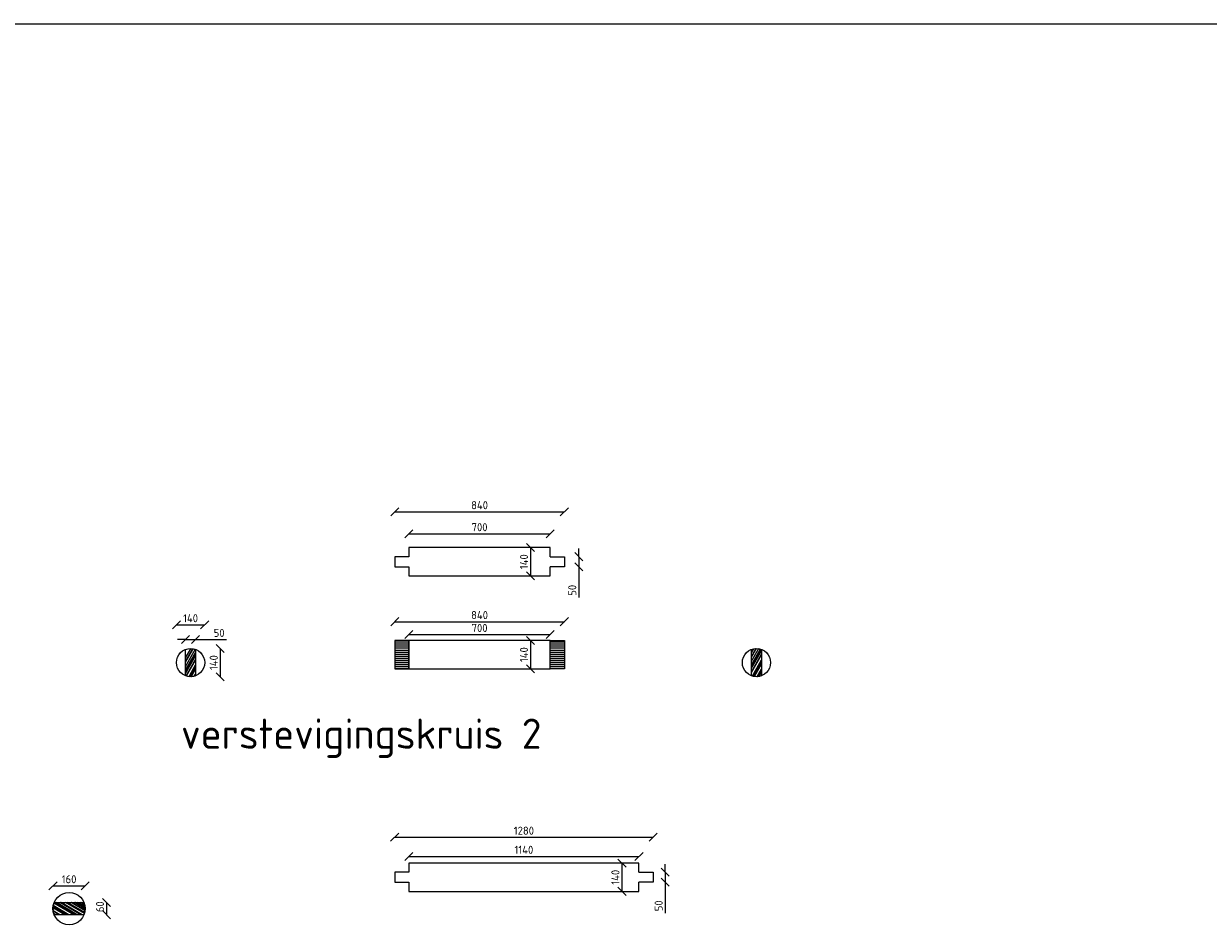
# Model space of a CAD drawing. Header units: metres. Extents: x -170212 to 42557, y -53864 to 18192.
# Tile 14 of 28: x 6048 to 11916, y 13718 to 18192. Entities that reach past the tile are written whole.
import ezdxf

# ---------------------------------------------------------------- set-up
doc = ezdxf.new("R2010")
doc.units = ezdxf.units.M
doc.header["$LTSCALE"] = 2
for name, color, linetype, lineweight in [('N-CO-HC-HOUTVORM_kops-A', 253, 'Continuous', 5), ('N-CO-HC-HOUTVORM_ZICHT_1-G', 30, 'Continuous', 25), ('N-CO-HC-HOUTVORM_ZICHT_2-G', 1, 'Continuous', 18), ('X-XX-AL-DETAIL1-T50', 130, 'Continuous', 50)]:
    doc.layers.add(name, color=color, linetype=linetype, lineweight=lineweight)
doc.layers.add('TM00_MAATVOERING', color=7, linetype='Continuous')
doc.styles.add('NLCS-ISO', font='NLCS-ISO.ttf')
doc.styles.add('NLCS-ISO-M50-T50', font='NLCS-ISO.ttf', dxfattribs={"height": 0.25})
doc.dimstyles.new('NLCS RODOR-DIM-020mm', dxfattribs={"dimscale": 20, "dimtxt": 2, "dimasz": 2, "dimexe": 1.25, "dimexo": 0.625, "dimtad": 1, "dimdec": 0, "dimzin": 1, "dimdsep": 46, "dimtxsty": 'NLCS-ISO', "dimblk": 'OBLIQUE', "dimcen": 0, "dimse1": 1, "dimse2": 1, "dimclrd": 256, "dimclre": 1, "dimclrt": 256, "dimadec": 0, "dimazin": 0, "dimtfac": 1, "dimtdec": 0, "dimtmove": 0, "dimatfit": 0, "dimfxl": 1, "dimtolj": 1, "dimtzin": 0, "dimlwd": -1, "dimlwe": -1, "dimarcsym": 0})
pattern_1 = [(0, (-10252.072, 3647.691), (0, 10), [])]

# ---------------------------------------------------------------- blocks, each defined once
blk = doc.blocks.new('_Oblique')
at = {"color": 0, "linetype": 'ByBlock', "lineweight": -2}
blk.add_line((-0.5, -0.5), (0.5, 0.5), dxfattribs=at)
blk = doc.blocks.new('*D55')
at = {"layer": 'Defpoints', "color": 0, "transparency": 16777216}
for p in [(9166.1, 14159.6), (7886.1, 13986.5), (9166.1, 13986.5)]:
    blk.add_point(p, dxfattribs=at)
at = {"layer": 'TM00_MAATVOERING', "transparency": 16777216}
blk.add_line((7886.1, 14159.6), (9166.1, 14159.6), dxfattribs=at)
at = {"layer": 'TM00_MAATVOERING', "transparency": 16777216, "xscale": 40, "yscale": 40, "zscale": 40, "rotation": 180}
blk.add_blockref('_Oblique', (7886.1, 14159.6), dxfattribs=at)
at = {"layer": 'TM00_MAATVOERING', "transparency": 16777216, "xscale": 40, "yscale": 40, "zscale": 40}
blk.add_blockref('_Oblique', (9166.1, 14159.6), dxfattribs=at)
at = {"layer": 'TM00_MAATVOERING', "transparency": 16777216, "insert": (8526.1, 14192.1), "char_height": 40, "attachment_point": 5, "style": 'NLCS-ISO'}
blk.add_mtext('\\A1;1280', dxfattribs=at)
blk = doc.blocks.new('*D56')
at = {"layer": 'Defpoints', "color": 0, "transparency": 16777216}
for p in [(7956.1, 14031.5), (9096.1, 14064.9), (9096.1, 14031.5)]:
    blk.add_point(p, dxfattribs=at)
at = {"layer": 'TM00_MAATVOERING', "transparency": 16777216}
blk.add_line((7956.1, 14064.9), (9096.1, 14064.9), dxfattribs=at)
at = {"layer": 'TM00_MAATVOERING', "transparency": 16777216, "xscale": 40, "yscale": 40, "zscale": 40, "rotation": 180}
blk.add_blockref('_Oblique', (7956.1, 14064.9), dxfattribs=at)
at = {"layer": 'TM00_MAATVOERING', "transparency": 16777216, "xscale": 40, "yscale": 40, "zscale": 40}
blk.add_blockref('_Oblique', (9096.1, 14064.9), dxfattribs=at)
at = {"layer": 'TM00_MAATVOERING', "transparency": 16777216, "insert": (8526.1, 14097.4), "char_height": 40, "attachment_point": 5, "style": 'NLCS-ISO'}
blk.add_mtext('\\A1;1140', dxfattribs=at)
blk = doc.blocks.new('*D57')
at = {"layer": 'Defpoints', "color": 0, "transparency": 16777216}
for p in [(9096.1, 14031.5), (9011.9, 13891.5), (9096.1, 13891.5)]:
    blk.add_point(p, dxfattribs=at)
at = {"layer": 'TM00_MAATVOERING', "transparency": 16777216}
blk.add_line((9011.9, 14031.5), (9011.9, 13891.5), dxfattribs=at)
at = {"layer": 'TM00_MAATVOERING', "transparency": 16777216, "xscale": 40, "yscale": 40, "zscale": 40}
for p, rotation in [((9011.9, 14031.5), 90), ((9011.9, 13891.5), 270)]:
    blk.add_blockref('_Oblique', p, dxfattribs=dict(at, rotation=rotation))
at = {"layer": 'TM00_MAATVOERING', "transparency": 16777216, "insert": (8979.4, 13961.5), "char_height": 40, "attachment_point": 5, "rotation": 90, "style": 'NLCS-ISO'}
blk.add_mtext('\\A1;140', dxfattribs=at)
blk = doc.blocks.new('*D58')
at = {"layer": 'Defpoints', "color": 0, "transparency": 16777216}
for p in [(9166.1, 13986.5), (9166.1, 13936.5), (9226.2, 13936.5)]:
    blk.add_point(p, dxfattribs=at)
at = {"layer": 'TM00_MAATVOERING', "transparency": 16777216}
for p, q in [((9226.2, 13986.5), (9226.2, 14026.5)), ((9226.2, 13986.5), (9226.2, 13936.5)), ((9226.2, 13936.5), (9226.2, 13783.5))]:
    blk.add_line(p, q, dxfattribs=at)
at = {"layer": 'TM00_MAATVOERING', "transparency": 16777216, "xscale": 40, "yscale": 40, "zscale": 40}
for p, rotation in [((9226.2, 13986.5), 270), ((9226.2, 13936.5), 90)]:
    blk.add_blockref('_Oblique', p, dxfattribs=dict(at, rotation=rotation))
at = {"layer": 'TM00_MAATVOERING', "transparency": 16777216, "insert": (9193.7, 13820), "char_height": 40, "attachment_point": 5, "rotation": 90, "style": 'NLCS-ISO'}
blk.add_mtext('\\A1;50', dxfattribs=at)
blk = doc.blocks.new('*D64')
at = {"layer": 'Defpoints', "color": 0, "transparency": 16777216}
for p in [(8726.5, 15772.9), (7886.5, 15550.3), (8726.5, 15550.3)]:
    blk.add_point(p, dxfattribs=at)
at = {"layer": 'TM00_MAATVOERING', "transparency": 16777216}
blk.add_line((7886.5, 15772.9), (8726.5, 15772.9), dxfattribs=at)
at = {"layer": 'TM00_MAATVOERING', "transparency": 16777216, "xscale": 40, "yscale": 40, "zscale": 40, "rotation": 180}
blk.add_blockref('_Oblique', (7886.5, 15772.9), dxfattribs=at)
at = {"layer": 'TM00_MAATVOERING', "transparency": 16777216, "xscale": 40, "yscale": 40, "zscale": 40}
blk.add_blockref('_Oblique', (8726.5, 15772.9), dxfattribs=at)
at = {"layer": 'TM00_MAATVOERING', "transparency": 16777216, "insert": (8306.5, 15805.4), "char_height": 40, "attachment_point": 5, "style": 'NLCS-ISO'}
blk.add_mtext('\\A1;840', dxfattribs=at)
blk = doc.blocks.new('*D65')
at = {"layer": 'Defpoints', "color": 0, "transparency": 16777216}
for p in [(8656.5, 15663.9), (7956.5, 15595.3), (8656.5, 15595.3)]:
    blk.add_point(p, dxfattribs=at)
at = {"layer": 'TM00_MAATVOERING', "transparency": 16777216}
blk.add_line((7956.5, 15663.9), (8656.5, 15663.9), dxfattribs=at)
at = {"layer": 'TM00_MAATVOERING', "transparency": 16777216, "xscale": 40, "yscale": 40, "zscale": 40, "rotation": 180}
blk.add_blockref('_Oblique', (7956.5, 15663.9), dxfattribs=at)
at = {"layer": 'TM00_MAATVOERING', "transparency": 16777216, "xscale": 40, "yscale": 40, "zscale": 40}
blk.add_blockref('_Oblique', (8656.5, 15663.9), dxfattribs=at)
at = {"layer": 'TM00_MAATVOERING', "transparency": 16777216, "insert": (8306.5, 15696.4), "char_height": 40, "attachment_point": 5, "style": 'NLCS-ISO'}
blk.add_mtext('\\A1;700', dxfattribs=at)
blk = doc.blocks.new('*D66')
at = {"layer": 'Defpoints', "color": 0, "transparency": 16777216}
for p in [(8656.5, 15595.3), (8558.8, 15455.3), (8656.5, 15455.3)]:
    blk.add_point(p, dxfattribs=at)
at = {"layer": 'TM00_MAATVOERING', "transparency": 16777216}
blk.add_line((8558.8, 15595.3), (8558.8, 15455.3), dxfattribs=at)
at = {"layer": 'TM00_MAATVOERING', "transparency": 16777216, "xscale": 40, "yscale": 40, "zscale": 40}
for p, rotation in [((8558.8, 15595.3), 90), ((8558.8, 15455.3), 270)]:
    blk.add_blockref('_Oblique', p, dxfattribs=dict(at, rotation=rotation))
at = {"layer": 'TM00_MAATVOERING', "transparency": 16777216, "insert": (8526.3, 15525.3), "char_height": 40, "attachment_point": 5, "rotation": 90, "style": 'NLCS-ISO'}
blk.add_mtext('\\A1;140', dxfattribs=at)
blk = doc.blocks.new('*D67')
at = {"layer": 'Defpoints', "color": 0, "transparency": 16777216}
for p in [(8726.5, 15550.3), (8726.5, 15500.3), (8798.1, 15500.3)]:
    blk.add_point(p, dxfattribs=at)
at = {"layer": 'TM00_MAATVOERING', "transparency": 16777216}
for p, q in [((8798.1, 15550.3), (8798.1, 15590.3)), ((8798.1, 15550.3), (8798.1, 15500.3)), ((8798.1, 15500.3), (8798.1, 15347.3))]:
    blk.add_line(p, q, dxfattribs=at)
at = {"layer": 'TM00_MAATVOERING', "transparency": 16777216, "xscale": 40, "yscale": 40, "zscale": 40}
for p, rotation in [((8798.1, 15550.3), 270), ((8798.1, 15500.3), 90)]:
    blk.add_blockref('_Oblique', p, dxfattribs=dict(at, rotation=rotation))
at = {"layer": 'TM00_MAATVOERING', "transparency": 16777216, "insert": (8765.6, 15383.8), "char_height": 40, "attachment_point": 5, "rotation": 90, "style": 'NLCS-ISO'}
blk.add_mtext('\\A1;50', dxfattribs=at)
blk = doc.blocks.new('*D68')
at = {"layer": 'Defpoints', "color": 0, "transparency": 16777216}
for p in [(8656.5, 15134.7), (8558.8, 14994.7), (8656.5, 14994.7)]:
    blk.add_point(p, dxfattribs=at)
at = {"layer": 'TM00_MAATVOERING', "transparency": 16777216}
blk.add_line((8558.8, 15134.7), (8558.8, 14994.7), dxfattribs=at)
at = {"layer": 'TM00_MAATVOERING', "transparency": 16777216, "xscale": 40, "yscale": 40, "zscale": 40}
for p, rotation in [((8558.8, 15134.7), 90), ((8558.8, 14994.7), 270)]:
    blk.add_blockref('_Oblique', p, dxfattribs=dict(at, rotation=rotation))
at = {"layer": 'TM00_MAATVOERING', "transparency": 16777216, "insert": (8526.3, 15064.7), "char_height": 40, "attachment_point": 5, "rotation": 90, "style": 'NLCS-ISO'}
blk.add_mtext('\\A1;140', dxfattribs=at)
blk = doc.blocks.new('*D69')
at = {"layer": 'Defpoints', "color": 0, "transparency": 16777216}
for p in [(8726.5, 15228.1), (7886.5, 15134.7), (8726.5, 15134.7)]:
    blk.add_point(p, dxfattribs=at)
at = {"layer": 'TM00_MAATVOERING', "transparency": 16777216}
blk.add_line((7886.5, 15228.1), (8726.5, 15228.1), dxfattribs=at)
at = {"layer": 'TM00_MAATVOERING', "transparency": 16777216, "xscale": 40, "yscale": 40, "zscale": 40, "rotation": 180}
blk.add_blockref('_Oblique', (7886.5, 15228.1), dxfattribs=at)
at = {"layer": 'TM00_MAATVOERING', "transparency": 16777216, "xscale": 40, "yscale": 40, "zscale": 40}
blk.add_blockref('_Oblique', (8726.5, 15228.1), dxfattribs=at)
at = {"layer": 'TM00_MAATVOERING', "transparency": 16777216, "insert": (8306.5, 15260.6), "char_height": 40, "attachment_point": 5, "style": 'NLCS-ISO'}
blk.add_mtext('\\A1;840', dxfattribs=at)
blk = doc.blocks.new('*D70')
at = {"layer": 'Defpoints', "color": 0, "transparency": 16777216}
for p in [(8656.5, 15164.4), (7956.5, 15134.7), (8656.5, 15134.7)]:
    blk.add_point(p, dxfattribs=at)
at = {"layer": 'TM00_MAATVOERING', "transparency": 16777216}
blk.add_line((7956.5, 15164.4), (8656.5, 15164.4), dxfattribs=at)
at = {"layer": 'TM00_MAATVOERING', "transparency": 16777216, "xscale": 40, "yscale": 40, "zscale": 40, "rotation": 180}
blk.add_blockref('_Oblique', (7956.5, 15164.4), dxfattribs=at)
at = {"layer": 'TM00_MAATVOERING', "transparency": 16777216, "xscale": 40, "yscale": 40, "zscale": 40}
blk.add_blockref('_Oblique', (8656.5, 15164.4), dxfattribs=at)
at = {"layer": 'TM00_MAATVOERING', "transparency": 16777216, "insert": (8306.5, 15196.9), "char_height": 40, "attachment_point": 5, "style": 'NLCS-ISO'}
blk.add_mtext('\\A1;700', dxfattribs=at)
blk = doc.blocks.new('*D71')
at = {"layer": 'Defpoints', "color": 0, "transparency": 16777216}
for p in [(6900, 15140.1), (6850, 15025.3), (6900, 15025.3)]:
    blk.add_point(p, dxfattribs=at)
at = {"layer": 'TM00_MAATVOERING', "transparency": 16777216}
for p, q in [((6850, 15140.1), (6810, 15140.1)), ((6850, 15140.1), (6900, 15140.1)), ((6900, 15140.1), (7053, 15140.1))]:
    blk.add_line(p, q, dxfattribs=at)
at = {"layer": 'TM00_MAATVOERING', "transparency": 16777216, "xscale": 40, "yscale": 40, "zscale": 40}
blk.add_blockref('_Oblique', (6850, 15140.1), dxfattribs=at)
at = {"layer": 'TM00_MAATVOERING', "transparency": 16777216, "xscale": 40, "yscale": 40, "zscale": 40, "rotation": 180}
blk.add_blockref('_Oblique', (6900, 15140.1), dxfattribs=at)
at = {"layer": 'TM00_MAATVOERING', "transparency": 16777216, "insert": (7016.5, 15172.6), "char_height": 40, "attachment_point": 5, "style": 'NLCS-ISO'}
blk.add_mtext('\\A1;50', dxfattribs=at)
blk = doc.blocks.new('*D72')
at = {"layer": 'Defpoints', "color": 0, "transparency": 16777216}
for p in [(6875, 15095.3), (6875, 14955.3), (7022.2, 14955.3)]:
    blk.add_point(p, dxfattribs=at)
at = {"layer": 'TM00_MAATVOERING', "transparency": 16777216}
blk.add_line((7022.2, 15095.3), (7022.2, 14955.3), dxfattribs=at)
at = {"layer": 'TM00_MAATVOERING', "transparency": 16777216, "xscale": 40, "yscale": 40, "zscale": 40}
for p, rotation in [((7022.2, 15095.3), 90), ((7022.2, 14955.3), 270)]:
    blk.add_blockref('_Oblique', p, dxfattribs=dict(at, rotation=rotation))
at = {"layer": 'TM00_MAATVOERING', "transparency": 16777216, "insert": (6989.7, 15025.3), "char_height": 40, "attachment_point": 5, "rotation": 90, "style": 'NLCS-ISO'}
blk.add_mtext('\\A1;140', dxfattribs=at)
blk = doc.blocks.new('*D73')
at = {"layer": 'Defpoints', "color": 0, "transparency": 16777216}
for p in [(6945, 15212.8), (6805, 15025.3), (6945, 15025.3)]:
    blk.add_point(p, dxfattribs=at)
at = {"layer": 'TM00_MAATVOERING', "transparency": 16777216}
blk.add_line((6805, 15212.8), (6945, 15212.8), dxfattribs=at)
at = {"layer": 'TM00_MAATVOERING', "transparency": 16777216, "xscale": 40, "yscale": 40, "zscale": 40, "rotation": 180}
blk.add_blockref('_Oblique', (6805, 15212.8), dxfattribs=at)
at = {"layer": 'TM00_MAATVOERING', "transparency": 16777216, "xscale": 40, "yscale": 40, "zscale": 40}
blk.add_blockref('_Oblique', (6945, 15212.8), dxfattribs=at)
at = {"layer": 'TM00_MAATVOERING', "transparency": 16777216, "insert": (6875, 15245.3), "char_height": 40, "attachment_point": 5, "style": 'NLCS-ISO'}
blk.add_mtext('\\A1;140', dxfattribs=at)
blk = doc.blocks.new('*D351')
at = {"layer": 'Defpoints', "color": 0, "transparency": 16777216}
for p in [(6353.3, 13919.1), (6193.4, 13805.9), (6353.3, 13802.3)]:
    blk.add_point(p, dxfattribs=at)
at = {"layer": 'TM00_MAATVOERING', "transparency": 16777216}
blk.add_line((6193.4, 13919.1), (6353.3, 13919.1), dxfattribs=at)
at = {"layer": 'TM00_MAATVOERING', "transparency": 16777216, "xscale": 40, "yscale": 40, "zscale": 40, "rotation": 180}
blk.add_blockref('_Oblique', (6193.4, 13919.1), dxfattribs=at)
at = {"layer": 'TM00_MAATVOERING', "transparency": 16777216, "xscale": 40, "yscale": 40, "zscale": 40}
blk.add_blockref('_Oblique', (6353.3, 13919.1), dxfattribs=at)
at = {"layer": 'TM00_MAATVOERING', "transparency": 16777216, "insert": (6273.3, 13951.6), "char_height": 40, "attachment_point": 5, "style": 'NLCS-ISO'}
blk.add_mtext('\\A1;160', dxfattribs=at)
blk = doc.blocks.new('*D352')
at = {"layer": 'Defpoints', "color": 0, "transparency": 16777216}
for p in [(6347.5, 13835.9), (6347.5, 13775.9), (6458.7, 13775.9)]:
    blk.add_point(p, dxfattribs=at)
at = {"layer": 'TM00_MAATVOERING', "transparency": 16777216}
blk.add_line((6458.7, 13835.9), (6458.7, 13775.9), dxfattribs=at)
at = {"layer": 'TM00_MAATVOERING', "transparency": 16777216, "xscale": 40, "yscale": 40, "zscale": 40}
for p, rotation in [((6458.7, 13835.9), 90), ((6458.7, 13775.9), 270)]:
    blk.add_blockref('_Oblique', p, dxfattribs=dict(at, rotation=rotation))
at = {"layer": 'TM00_MAATVOERING', "transparency": 16777216, "insert": (6426.2, 13815.3), "char_height": 40, "attachment_point": 5, "rotation": 90, "style": 'NLCS-ISO'}
blk.add_mtext('\\A1;60', dxfattribs=at)

msp = doc.modelspace()

# ---------------------------------------------------------------- hatches: boundary and pattern name
at = {"layer": 'N-CO-HC-HOUTVORM_kops-A'}
h = msp.add_hatch(dxfattribs=at)
h.set_pattern_fill('KOPSHOUT', color=256, scale=2)
h.set_pattern_definition([(60, (-10130.2, 3637.7), (-173.205, 100), []), (60, (-10120.2, 3637.7), (-173.205, 100), []), (60, (-10118.2, 3637.7), (-173.205, 100), []), (60, (-10106.2, 3637.7), (-173.205, 100), []), (60, (-10096.2, 3637.7), (-173.205, 100), []), (60, (-10090.2, 3637.7), (-173.205, 100), []), (60, (-10088.2, 3637.7), (-173.205, 100), []), (60, (-10086.2, 3637.7), (-173.205, 100), []), (60, (-10076.2, 3637.7), (-173.205, 100), []), (60, (-10074.2, 3637.7), (-173.205, 100), []), (60, (-10060.2, 3637.7), (-173.205, 100), []), (60, (-10056.2, 3637.7), (-173.205, 100), []), (60, (-10050.2, 3637.7), (-173.205, 100), []), (60, (-10048.2, 3637.7), (-173.205, 100), []), (60, (-10034.2, 3637.7), (-173.205, 100), []), (60, (-10032.2, 3637.7), (-173.205, 100), []), (60, (-10028.2, 3637.7), (-173.205, 100), []), (60, (-10024.2, 3637.7), (-173.205, 100), []), (60, (-10014.2, 3637.7), (-173.205, 100), []), (60, (-10012.2, 3637.7), (-173.205, 100), []), (60, (-10010.2, 3637.7), (-173.205, 100), []), (60, (-9998.2, 3637.7), (-173.205, 100), []), (60, (-9992.2, 3637.7), (-173.205, 100), []), (60, (-9982.2, 3637.7), (-173.205, 100), []), (60, (-9980.2, 3637.7), (-173.205, 100), []), (60, (-9972.2, 3637.7), (-173.205, 100), []), (60, (-9970.2, 3637.7), (-173.205, 100), []), (60, (-9968.2, 3637.7), (-173.205, 100), []), (60, (-9964.2, 3637.7), (-173.205, 100), []), (60, (-9956.2, 3637.7), (-173.205, 100), []), (60, (-9954.2, 3637.7), (-173.205, 100), []), (60, (-9948.2, 3637.7), (-173.205, 100), []), (60, (-9944.2, 3637.7), (-173.205, 100), []), (60, (-9938.2, 3637.7), (-173.205, 100), []), (60, (-9936.2, 3637.7), (-173.205, 100), [])])
edge = h.paths.add_edge_path()
edge.add_arc((6875, 15025.3), 70, 69.07517, 110.92483, ccw=False)
edge.add_line((6900, 15090.7), (6900, 14960))
edge.add_arc((6875, 15025.3), 70, 249.07517, 290.92483, ccw=False)
edge.add_line((6850, 14960), (6850, 15090.7))
h = msp.add_hatch(dxfattribs=at)
h.set_pattern_fill('LANGSHOUT', color=256, scale=2)
h.set_pattern_definition(pattern_1)
h.paths.add_polyline_path([(7956.5, 15134.7), (7886.5, 15134.7), (7886.5, 14994.7), (7956.5, 14994.7)])
h = msp.add_hatch(dxfattribs=at)
h.set_pattern_fill('LANGSHOUT', color=256, scale=2)
h.set_pattern_definition(pattern_1)
h.paths.add_polyline_path([(8656.5, 15134.7), (8726.5, 15134.7), (8726.5, 14994.7), (8656.5, 14994.7)])
h = msp.add_hatch(dxfattribs=at)
h.set_pattern_fill('KOPSHOUT', color=256, scale=2)
h.set_pattern_definition([(60, (-9881.92, 3637.7), (-173.205, 100), []), (60, (-9871.92, 3637.7), (-173.205, 100), []), (60, (-9869.92, 3637.7), (-173.205, 100), []), (60, (-9857.92, 3637.7), (-173.205, 100), []), (60, (-9847.92, 3637.7), (-173.205, 100), []), (60, (-9841.92, 3637.7), (-173.205, 100), []), (60, (-9839.92, 3637.7), (-173.205, 100), []), (60, (-9837.92, 3637.7), (-173.205, 100), []), (60, (-9827.92, 3637.7), (-173.205, 100), []), (60, (-9825.92, 3637.7), (-173.205, 100), []), (60, (-9811.92, 3637.7), (-173.205, 100), []), (60, (-9807.92, 3637.7), (-173.205, 100), []), (60, (-9801.92, 3637.7), (-173.205, 100), []), (60, (-9799.92, 3637.7), (-173.205, 100), []), (60, (-9785.92, 3637.7), (-173.205, 100), []), (60, (-9783.92, 3637.7), (-173.205, 100), []), (60, (-9779.92, 3637.7), (-173.205, 100), []), (60, (-9775.92, 3637.7), (-173.205, 100), []), (60, (-9765.92, 3637.7), (-173.205, 100), []), (60, (-9763.92, 3637.7), (-173.205, 100), []), (60, (-9761.92, 3637.7), (-173.205, 100), []), (60, (-9749.92, 3637.7), (-173.205, 100), []), (60, (-9743.92, 3637.7), (-173.205, 100), []), (60, (-9733.92, 3637.7), (-173.205, 100), []), (60, (-9731.92, 3637.7), (-173.205, 100), []), (60, (-9723.92, 3637.7), (-173.205, 100), []), (60, (-9721.92, 3637.7), (-173.205, 100), []), (60, (-9719.92, 3637.7), (-173.205, 100), []), (60, (-9715.92, 3637.7), (-173.205, 100), []), (60, (-9707.92, 3637.7), (-173.205, 100), []), (60, (-9705.92, 3637.7), (-173.205, 100), []), (60, (-9699.92, 3637.7), (-173.205, 100), []), (60, (-9695.92, 3637.7), (-173.205, 100), []), (60, (-9689.92, 3637.7), (-173.205, 100), []), (60, (-9687.92, 3637.7), (-173.205, 100), [])])
edge = h.paths.add_edge_path()
edge.add_arc((9678.2, 15025.3), 70, 69.07517, 110.92483, ccw=False)
edge.add_line((9703.2, 15090.7), (9703.2, 14960))
edge.add_arc((9678.2, 15025.3), 70, 249.07517, 290.92483, ccw=False)
edge.add_line((9653.2, 14960), (9653.2, 15090.7))

# ---------------------------------------------------------------- linework, layer by layer
at = {"color": 1}
msp.add_lwpolyline([(-6987.3, 18191.9), (32782, 18191.9), (32782, -3364.5), (-6987.3, -3364.5)], close=True, dxfattribs=at)
at = {"layer": 'N-CO-HC-HOUTVORM_kops-A', "linetype": 'Continuous'}
for p, q in [((6251.7, 13775.9), (6193.5, 13809.6)), ((6258.6, 13775.9), (6193.7, 13813.4)), ((6227.4, 13775.9), (6194.1, 13795.2)), ((6224, 13775.9), (6194.4, 13793)), ((6269, 13775.9), (6194.5, 13819)), ((6272.5, 13775.9), (6194.8, 13820.8)), ((6296.7, 13775.9), (6198.1, 13832.9)), ((6300.2, 13775.9), (6198.7, 13834.5)), ((6307.1, 13775.9), (6203.2, 13835.9)), ((6314, 13775.9), (6210.1, 13835.9)), ((6331.4, 13775.9), (6227.4, 13835.9)), ((6334.8, 13775.9), (6230.9, 13835.9)), ((6338.3, 13775.9), (6234.4, 13835.9)), ((6349.5, 13781.4), (6255.1, 13835.9)), ((6351, 13786.6), (6265.5, 13835.9)), ((6352.7, 13795.6), (6282.9, 13835.9)), ((6352.9, 13797.5), (6286.3, 13835.9)), ((6353.4, 13805.2), (6300.2, 13835.9)), ((6353.4, 13807.2), (6303.6, 13835.9)), ((6353.3, 13809.3), (6307.1, 13835.9)), ((6353, 13813.4), (6314, 13835.9)), ((6351.7, 13822.2), (6327.9, 13835.9)), ((6351.2, 13824.5), (6331.4, 13835.9)), ((6349.1, 13831.7), (6341.7, 13835.9)), ((6206.6, 13775.9), (6197.2, 13781.4)), ((6203.2, 13775.9), (6198.1, 13778.9)), ((6199.7, 13775.9), (6199.1, 13776.3))]:
    msp.add_line(p, q, dxfattribs=at)
at = {"layer": 'N-CO-HC-HOUTVORM_ZICHT_1-G'}
for points in [[(7956.5, 15550.3), (7886.5, 15550.3), (7886.5, 15500.3), (7956.5, 15500.3)], [(8656.5, 15550.3), (8656.5, 15595.3), (7956.5, 15595.3), (7956.5, 15550.3)], [(8656.5, 15550.3), (8726.5, 15550.3), (8726.5, 15500.3), (8656.5, 15500.3)], [(7956.5, 15500.3), (7956.5, 15455.3), (8656.5, 15455.3), (8656.5, 15500.3)], [(9096.1, 13986.5), (9096.1, 14031.5), (7956.1, 14031.5), (7956.1, 13986.5)], [(7956.1, 13986.5), (7886.1, 13986.5), (7886.1, 13936.5), (7956.1, 13936.5)], [(9096.1, 13986.5), (9166.1, 13986.5), (9166.1, 13936.5), (9096.1, 13936.5)], [(7956.1, 13936.5), (7956.1, 13891.5), (9096.1, 13891.5), (9096.1, 13936.5)]]:
    msp.add_lwpolyline(points, dxfattribs=at)
for points in [[(7886.5, 14994.7), (7956.5, 14994.7), (7956.5, 15134.7), (7886.5, 15134.7)], [(7956.5, 14994.7), (8656.5, 14994.7), (8656.5, 15134.7), (7956.5, 15134.7)], [(8726.5, 14994.7), (8656.5, 14994.7), (8656.5, 15134.7), (8726.5, 15134.7)]]:
    msp.add_lwpolyline(points, close=True, dxfattribs=at)
for centre, radius in [((6875, 15025.3), 70), ((9678.2, 15025.3), 70), ((6273.4, 13805.9), 80)]:
    msp.add_circle(centre, radius, dxfattribs=at)
at = {"layer": 'N-CO-HC-HOUTVORM_ZICHT_2-G'}
for p, q in [((6199.2, 13835.9), (6347.5, 13835.9)), ((6347.5, 13775.9), (6199.2, 13775.9))]:
    msp.add_line(p, q, dxfattribs=at)
at = {"layer": 'N-CO-HC-HOUTVORM_ZICHT_2-G', "flags": 128}
for points in [[(6850, 15090.7, -0.184661), (6900, 15090.7), (6900, 14960, -0.184661), (6850, 14960)], [(9653.2, 15090.7, -0.184661), (9703.2, 15090.7), (9703.2, 14960, -0.184661), (9653.2, 14960)]]:
    msp.add_lwpolyline(points, format="xyb", close=True, dxfattribs=at)
at = {"layer": 'N-CO-HC-HOUTVORM_ZICHT_2-G'}
for start, end in [(157.97569, 202.02431), (337.97569, 22.02431)]:
    msp.add_arc((6273.4, 13805.9), 80, start, end, dxfattribs=at)

# ---------------------------------------------------------------- texts
at = {"layer": 'X-XX-AL-DETAIL1-T50', "insert": (6827.4, 14748), "char_height": 150, "attachment_point": 1, "style": 'NLCS-ISO-M50-T50'}
msp.add_mtext_dynamic_manual_height_columns('{\\C3;verstevigingskruis 2}', width=2003051.232, gutter_width=1250, heights=[0], dxfattribs=at)

# ---------------------------------------------------------------- dimensions: what is measured, and where the dimension line sits
at = {"layer": 'TM00_MAATVOERING'}
for base, p1, p2, picture, middle in [((8726.5, 15772.9), (7886.5, 15550.3), (8726.5, 15550.3), '*D64', (8306.5, 15805.4)), ((8656.5, 15663.9), (7956.5, 15595.3), (8656.5, 15595.3), '*D65', (8306.5, 15696.4)), ((6945, 15212.8), (6805, 15025.3), (6945, 15025.3), '*D73', (6875, 15245.3)), ((8726.5, 15228.1), (7886.5, 15134.7), (8726.5, 15134.7), '*D69', (8306.5, 15260.6)), ((6900, 15140.1), (6850, 15025.3), (6900, 15025.3), '*D71', (7016.5, 15172.6)), ((8656.5, 15164.4), (7956.5, 15134.7), (8656.5, 15134.7), '*D70', (8306.5, 15196.9)), ((9166.1, 14159.6), (7886.1, 13986.5), (9166.1, 13986.5), '*D55', (8526.1, 14192.1)), ((9096.1, 14064.9), (7956.1, 14031.5), (9096.1, 14031.5), '*D56', (8526.1, 14097.4)), ((6353.3, 13919.1), (6193.4, 13805.9), (6353.3, 13802.3), '*D351', (6273.3, 13951.6))]:
    dim = msp.add_linear_dim(base=base, p1=p1, p2=p2, dimstyle='NLCS RODOR-DIM-020mm', dxfattribs=at)
    dim.commit()
    dim.dimension.update_dxf_attribs({"geometry": picture, "text_midpoint": middle})
for base, p1, p2, picture, middle in [((8558.8, 15455.3), (8656.5, 15595.3), (8656.5, 15455.3), '*D66', (8526.3, 15525.3)), ((8798.1, 15500.3), (8726.5, 15550.3), (8726.5, 15500.3), '*D67', (8765.6, 15383.8)), ((8558.8, 14994.7), (8656.5, 15134.7), (8656.5, 14994.7), '*D68', (8526.3, 15064.7)), ((7022.2, 14955.3), (6875, 15095.3), (6875, 14955.3), '*D72', (6989.7, 15025.3)), ((9011.9, 13891.5), (9096.1, 14031.5), (9096.1, 13891.5), '*D57', (8979.4, 13961.5)), ((9226.2, 13936.5), (9166.1, 13986.5), (9166.1, 13936.5), '*D58', (9193.7, 13820))]:
    dim = msp.add_linear_dim(base=base, p1=p1, p2=p2, angle=90, dimstyle='NLCS RODOR-DIM-020mm', dxfattribs=at)
    dim.commit()
    dim.dimension.update_dxf_attribs({"geometry": picture, "text_midpoint": middle})
dim = msp.add_linear_dim(base=(6458.7, 13775.9), p1=(6347.5, 13835.9), p2=(6347.5, 13775.9), angle=90, dimstyle='NLCS RODOR-DIM-020mm', dxfattribs=at)
dim.commit()
dim.dimension.update_dxf_attribs({"geometry": '*D352', "text_midpoint": (6458.7, 13815.3), "dimtype": 160})

doc.saveas('drawing.dxf')
